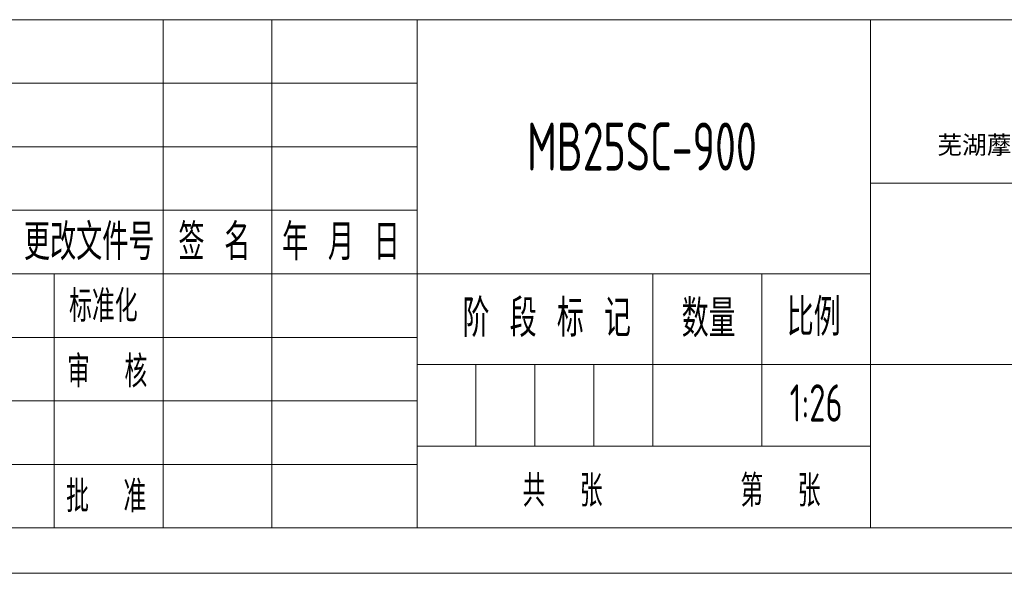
# Model space of a CAD drawing. Header units: millimetres. Extents: x 13873 to 18697, y 1443 to 6366.
# Tile 2 of 28: x 14905 to 16704, y 1443 to 2454. Entities that reach past the tile are written whole.
import ezdxf
from ezdxf.enums import TextEntityAlignment as Align

# ---------------------------------------------------------------- set-up
doc = ezdxf.new("R2010")
doc.units = ezdxf.units.MM
for name, color, linetype, lineweight in [('1轮廓实线层', 7, 'Continuous', 18), ('2细线层', 4, 'Continuous', 13), ('6文字层', 3, 'Continuous', 13), ('L2', 6, 'Continuous', 13), ('图框层', 7, 'Continuous', 18)]:
    doc.layers.add(name, color=color, linetype=linetype, lineweight=lineweight)
doc.styles.add('PC_TEXTSTYLE', font='ISOCP.SHX', dxfattribs={"width": 0.707, "bigfont": 'GBCBIG.SHX'})
doc.styles.add('仿宋体', font='txt')
doc.styles.add('标准汉字', font='gbenor.shx', dxfattribs={"bigfont": 'gbcbig.shx'})

# ---------------------------------------------------------------- blocks, each defined once
blk = doc.blocks.new('ZwmFrameMain_A4^_^无分区图框^_^portrait')
at = {"layer": '1轮廓实线层'}
blk.add_line((0, 0), (180, 0), dxfattribs=at)
at = {"layer": '2细线层'}
blk.add_line((-25, -5), (185, -5), dxfattribs=at)
blk = doc.blocks.new('ZwmFrameMain_纵向标题栏')
at = {"layer": '1轮廓实线层'}
blk.add_line((-180, 56), (0, 56), dxfattribs=at)
at = {"layer": '2细线层', "color": 6, "linetype": 'Continuous'}
for p, q in [((-128, 0), (-128, 56)), ((-128, 28), (-128, 56)), ((-116, 0), (-116, 56)), ((-100, 0), (-100, 56)), ((-50, 0), (-50, 56)), ((-180, 49), (-100, 49)), ((-180, 42), (-100, 42)), ((-50, 38), (0, 38)), ((-180, 35), (-100, 35)), ((-180, 28), (-50, 28)), ((-74, 9), (-74, 28)), ((-62, 9), (-62, 28)), ((-180, 21), (-100, 21)), ((-100, 18), (0, 18)), ((-93.5, 9), (-93.5, 18)), ((-87, 9), (-87, 18)), ((-80.5, 9), (-80.5, 18)), ((-180, 14), (-100, 14)), ((-100, 9), (-50, 9)), ((-180, 7), (-100, 7))]:
    blk.add_line(p, q, dxfattribs=at)
at = {"layer": 'L2', "linetype": 'Continuous'}
blk.add_line((-140, 0), (-140, 28), dxfattribs=at)
at = {"layer": '6文字层', "color": 4, "linetype": 'Continuous', "insert": (-24.91, 42.09), "char_height": 2, "width": 55.1899, "attachment_point": 5, "style": '仿宋体'}
blk.add_mtext('芜湖藦卡机器人科技有限公司', dxfattribs=at)
at = {"layer": '6文字层', "color": 6, "style": '标准汉字'}
for s, insert, char_height, width, attachment_point in [('更改文件号', (-136.14, 31.5), 4, 29.3, 5), ('签 名', (-122.34, 31.5), 4, 14.8571, 5), ('年 月 日', (-108.39, 31.5), 4, 23.9643, 5), ('标准化', (-134.58, 24.45), 3.5, 15.4875, 5), ('比例', (-59.23, 21.15), 4.118, 9.4062, 7), ('阶 段 标 记', (-94.98, 21.04), 4.118, 30.425, 7), ('数量', (-70.82, 21), 4.118, 10.0187, 7), ('审  核', (-134.15, 17.23), 3.5, 16.4625, 5), ('共  张        第  张', (-88.37, 2.32), 3.5, 60.8437, 7), ('批  准', (-134.27, 3.47), 3.5, 16.5937, 5)]:
    blk.add_mtext(s, dxfattribs=dict(at, insert=insert, char_height=char_height, width=width, attachment_point=attachment_point))
at = {"layer": '6文字层', "color": 4, "style": 'PC_TEXTSTYLE', "flags": 8}
for tag, height, width, p, p2 in [('产品名称或材料标记', 5.29, 0.911854, (-90.89, 39.38), (-59.53, 39.38)), ('图样名称', 5.88, 2.846512, (-48.82, 25.54), (-1.18, 25.54)), ('图样代号', 5.88, 2.86875, (-48.82, 6.64), (-1.18, 6.64))]:
    blk.add_attdef(tag, text='', height=height, dxfattribs=dict(at, width=width)).set_placement(p, p2, align=Align.FIT)
at = {"layer": '6文字层', "color": 6, "style": 'PC_TEXTSTYLE', "width": 9.241641, "flags": 8}
blk.add_attdef('设计', text='', height=2.5, rotation=359.5768, dxfattribs=at).set_placement((-166.76, 23.52), (-157.52, 23.45), align=Align.FIT)
at = {"layer": '6文字层', "color": 6, "style": 'PC_TEXTSTYLE', "flags": 8}
for tag, height, width, p, p2 in [('审核', 2.5, 2.542374, (-166.6, 16.66), (-157.7, 16.66)), ('重量', 4.12, 1.685865, (-72.82, 11.88), (-63.18, 11.88)), ('比例', 4.12, 1.699352, (-60.82, 11.71), (-51.18, 11.71))]:
    blk.add_attdef(tag, text='', height=height, dxfattribs=dict(at, width=width)).set_placement(p, p2, align=Align.FIT)

msp = doc.modelspace()

# ---------------------------------------------------------------- block references
at = {"layer": '图框层', "xscale": 16.575, "yscale": 16.575, "zscale": 16.575}
msp.add_blockref('ZwmFrameMain_A4^_^无分区图框^_^portrait', (14305.01, 1526.21), dxfattribs=at)
at = {"layer": '图框层'}
ref = msp.add_blockref('ZwmFrameMain_纵向标题栏', (17288.51, 1526.21), dxfattribs=dict(at, xscale=16.575, yscale=16.575, zscale=16.575))
ref.add_attrib('比例', '1:26', dxfattribs={"layer": '6文字层', "color": 6, "height": 68.25, "style": 'PC_TEXTSTYLE', "width": 0.707}).set_placement((16360.31, 1720.26), align=Align.CENTER)
ref.add_attrib('图样名称', '动作范围图', dxfattribs={"layer": '6文字层', "color": 4, "height": 97.5, "style": 'PC_TEXTSTYLE', "width": 0.707}).set_placement((16874.13, 1949.59), align=Align.CENTER)
ref.add_attrib('产品名称或材料标记', 'MB25SC-900', dxfattribs={"layer": '6文字层', "color": 4, "height": 87.75, "style": 'PC_TEXTSTYLE', "width": 0.707}).set_placement((16041.96, 2178.9), align=Align.CENTER)

doc.saveas('drawing.dxf')
